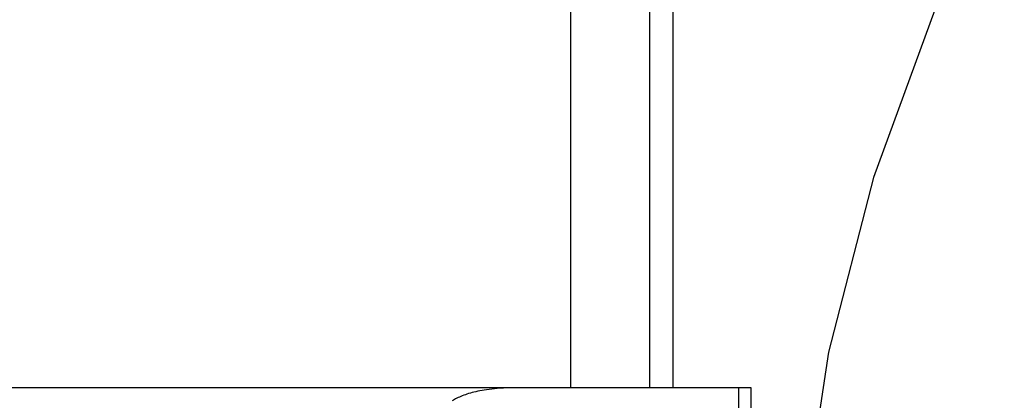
# Model space of a CAD drawing. Header units: inches. Extents: x 0 to 278, y 0 to 180.
# Tile 15 of 67: x 95.625 to 95.76, y 91.2079 to 91.26. Entities that reach past the tile are written whole.
import ezdxf

# ---------------------------------------------------------------- set-up
doc = ezdxf.new("R2010")
doc.units = ezdxf.units.IN
doc.header["$LTSCALE"] = 15.310625
doc.header["$MEASUREMENT"] = 0
doc.linetypes.add('HIDDEN', pattern=[0.2, 0.1, -0.1])
doc.layers.add('DEFAULT_2', color=8, linetype='HIDDEN')

msp = doc.modelspace()

# ---------------------------------------------------------------- linework, layer by layer
at = {"layer": 'DEFAULT_2', "color": 8, "linetype": 'HIDDEN'}
for p, q in [((95.70053, 91.36582), (95.70053, 91.20957)), ((95.71134, 91.36582), (95.71134, 91.20957)), ((95.71454, 91.36582), (95.71454, 91.20957)), ((95.72529, 91.20957), (95.24786, 91.20957)), ((95.72358, 90.83457), (95.72358, 91.20957)), ((95.72529, 90.83457), (95.72529, 91.20957))]:
    msp.add_line(p, q, dxfattribs=at)
msp.add_lwpolyline([(95.69276, 91.20957), (95.69226, 91.20957), (95.69179, 91.20956), (95.69134, 91.20954), (95.6909, 91.20951), (95.69049, 91.20948), (95.6901, 91.20944), (95.68973, 91.2094), (95.68937, 91.20936), (95.68903, 91.20931), (95.68871, 91.20926), (95.6884, 91.20921), (95.6881, 91.20915), (95.68782, 91.2091), (95.68755, 91.20904), (95.68729, 91.20897), (95.68704, 91.20891), (95.6868, 91.20884), (95.68656, 91.20877), (95.68634, 91.2087), (95.68612, 91.20863), (95.68591, 91.20855), (95.6857, 91.20848), (95.6855, 91.2084), (95.68531, 91.20831), (95.68513, 91.20823), (95.68495, 91.20814), (95.68478, 91.20805), (95.68462, 91.20796), (95.68447, 91.20787), (95.68432, 91.20778)], dxfattribs=at)
msp.add_arc((95.9808, 91.16407), 0.25, 90, 270, dxfattribs=at)

doc.saveas('drawing.dxf')
